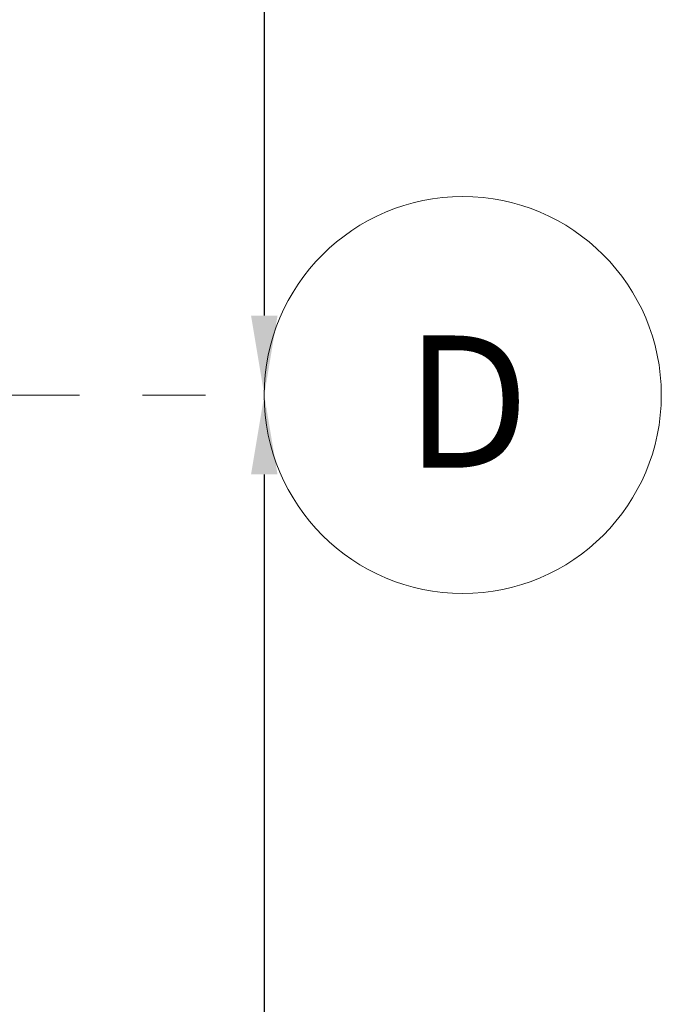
# Model space of a CAD drawing. Extents: x 3165 to 57695, y -7842 to 39081.
# Tile 98 of 248: x 55492 to 57108, y 6793 to 9274. Entities that reach past the tile are written whole.
import ezdxf

# ---------------------------------------------------------------- set-up
doc = ezdxf.new("R2010")
doc.units = 0
doc.header["$LTSCALE"] = 50
doc.header["$PDSIZE"] = -5
doc.linetypes.add('Onderlegger 3e verdieping$0$stramien', pattern=[22.225, 12.7, -3.175, 3.175, -3.175])
doc.layers.get('0').update_dxf_attribs({"linetype": 'CONTINUOUS'})
doc.layers.get('DEFPOINTS').update_dxf_attribs({"linetype": 'CONTINUOUS'})
doc.layers.add('AS-M38--_F123--_Wandlengte', color=1, linetype='CONTINUOUS')
doc.layers.add('Onderlegger 3e verdieping$0$S-GRID', color=8, linetype='CONTINUOUS', lineweight=18)
doc.styles.add('Onderlegger 3e verdieping$0$Tahoma', font='TAHOMA.TTF', dxfattribs={"height": 333.256173})
doc.styles.get("Standard").update_dxf_attribs({"font": 'isocp.shx'})
doc.dimstyles.new('CWall_F2_Wandlengte', dxfattribs={"dimscale": 50, "dimtxt": 2.5, "dimasz": 2, "dimexe": 1, "dimexo": 1, "dimgap": 0.5, "dimtad": 1, "dimdec": 0, "dimdsep": 46, "dimtxsty": 'Standard', "dimcen": 2.5, "dimclrt": 2, "dimadec": 0, "dimazin": 0, "dimtfac": 1, "dimtdec": 0, "dimtix": 1, "dimtmove": 2, "dimatfit": 0, "dimfxl": 0, "dimtolj": 1, "dimtzin": 0, "dimarcsym": 0})

# ---------------------------------------------------------------- blocks, each defined once
blk = doc.blocks.new('Onderlegger 3e verdieping$0$Grid - 5 mm-3639987-Plotview 3e Verdieping - schaal 1 op 100')
at = {"layer": 'Onderlegger 3e verdieping$0$S-GRID'}
blk.add_circle((0, 0), 5, dxfattribs=at)
for start, end in [(360, 180), (180, 360)]:
    blk.add_arc((0, 0), 5, start, end, dxfattribs=at)
blk = doc.blocks.new('Onderlegger 3e verdieping')
at = {"layer": 'Onderlegger 3e verdieping$0$S-GRID', "linetype": 'Onderlegger 3e verdieping$0$stramien'}
blk.add_line((35004.5, 8328.2), (56107.8, 8328.2), dxfattribs=at)
at = {"layer": 'Onderlegger 3e verdieping$0$S-GRID', "xscale": 99.99999999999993, "yscale": 99.99999999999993, "zscale": 99.99999999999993, "rotation": 269.9999999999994}
blk.add_blockref('Onderlegger 3e verdieping$0$Grid - 5 mm-3639987-Plotview 3e Verdieping - schaal 1 op 100', (56607.8, 8328.2), dxfattribs=at)
at = {"layer": 'Onderlegger 3e verdieping$0$S-GRID', "insert": (56620.9, 8478.2), "char_height": 333.3, "width": 373.782, "attachment_point": 2, "line_spacing_factor": 1.000232, "style": 'Onderlegger 3e verdieping$0$Tahoma'}
blk.add_mtext('D', dxfattribs=at)
blk = doc.blocks.new('*D312')
at = {"layer": 'AS-M38--_F123--_Wandlengte', "color": 0, "lineweight": -2}
for p, q in [((56112.6, 13828.2), (56157.8, 13828.2)), ((56107.8, 13628.2), (56107.8, 8528.2))]:
    blk.add_line(p, q, dxfattribs=at)
at = {"layer": 'AS-M38--_F123--_Wandlengte', "color": 0}
for points in [[(56074.5, 13628.2), (56141.2, 13628.2), (56107.8, 13828.2)], [(56074.5, 8528.2), (56141.2, 8528.2), (56107.8, 8328.2)]]:
    blk.add_solid(points, dxfattribs=at)
at = {"layer": 'DEFPOINTS', "color": 0}
for p in [(56062.6, 13828.2), (56107.8, 8328.2), (56107.8, 8328.2)]:
    blk.add_point(p, dxfattribs=at)
at = {"layer": 'AS-M38--_F123--_Wandlengte', "color": 2, "insert": (55932.8, 11078.2), "char_height": 300, "attachment_point": 5, "rotation": 90}
blk.add_mtext('\\A1;5500', dxfattribs=at)
blk = doc.blocks.new('*D313')
at = {"layer": 'AS-M38--_F123--_Wandlengte', "color": 0, "lineweight": -2}
blk.add_line((56107.8, 8128.2), (56107.8, 3028.2), dxfattribs=at)
at = {"layer": 'AS-M38--_F123--_Wandlengte', "color": 0}
for points in [[(56074.5, 8128.2), (56141.2, 8128.2), (56107.8, 8328.2)], [(56074.5, 3028.2), (56141.2, 3028.2), (56107.8, 2828.2)]]:
    blk.add_solid(points, dxfattribs=at)
at = {"layer": 'DEFPOINTS', "color": 0}
for p in [(56107.8, 8328.2), (56107.8, 2828.2), (56107.8, 2828.2)]:
    blk.add_point(p, dxfattribs=at)
at = {"layer": 'AS-M38--_F123--_Wandlengte', "color": 2, "insert": (55932.8, 5578.2), "char_height": 300, "attachment_point": 5, "rotation": 90}
blk.add_mtext('\\A1;5500', dxfattribs=at)

msp = doc.modelspace()

# ---------------------------------------------------------------- block references
msp.add_blockref('Onderlegger 3e verdieping', (0, 0))

# ---------------------------------------------------------------- dimensions: what is measured, and where the dimension line sits
at = {"layer": 'AS-M38--_F123--_Wandlengte'}
for base, p1, p2, picture, middle in [((56107.8, 8328.2), (56062.6, 13828.2), (56107.8, 8328.2), '*D312', (55932.8, 11078.2)), ((56107.8, 2828.2), (56107.8, 8328.2), (56107.8, 2828.2), '*D313', (55932.8, 5578.2))]:
    dim = msp.add_linear_dim(base=base, p1=p1, p2=p2, angle=90, dimstyle='CWall_F2_Wandlengte', override={"dimtxt": 6, "dimasz": 4}, dxfattribs=at)
    dim.commit()
    dim.dimension.update_dxf_attribs({"geometry": picture, "text_midpoint": middle})

doc.saveas('drawing.dxf')
